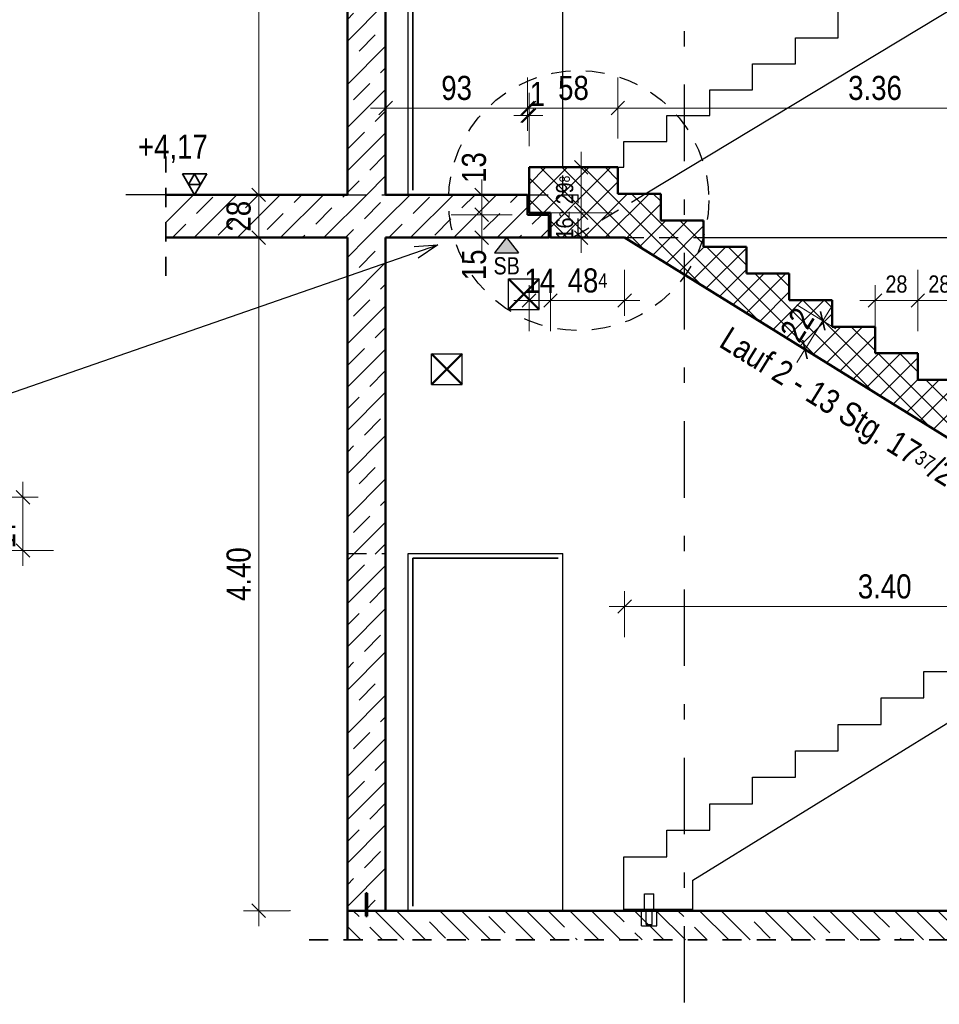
# Model space of a CAD drawing. Header units: millimetres. Extents: x 0 to 60.3, y -32.3 to 42.
# Tile 50 of 57: x 33.5 to 39.5, y 26.6 to 33.1. Entities that reach past the tile are written whole.
import ezdxf

# ---------------------------------------------------------------- set-up
doc = ezdxf.new("R2010")
doc.units = ezdxf.units.MM
doc.linetypes.add('DASHDOTX2', pattern=[2, 1, -0.5, 0, -0.5])
doc.linetypes.add('HIDDEN', pattern=[0.375, 0.25, -0.125])
doc.layers.add('Achsen', color=7, linetype='Continuous', lineweight=20)
doc.layers.add('Schraffuren', color=7, linetype='Continuous', lineweight=20)
doc.styles.add('Arial Narrow', font='ARIALN.TTF')
doc.dimstyles.new('Arch_Strakon_dimstyle', dxfattribs={"dimtxt": 15.75, "dimasz": 1, "dimexe": 1.25, "dimexo": 0.0625, "dimgap": 1, "dimtad": 0, "dimdec": 4, "dimzin": 12, "dimdsep": 46, "dimtxsty": 'Arial Narrow', "dimblk": 'Arrowhead_Tick', "dimsah": 1, "dimcen": 0, "dimse1": 1, "dimse2": 1, "dimclrd": 6, "dimclrt": 2, "dimazin": 0, "dimtfac": 1, "dimtdec": 4, "dimtmove": 0, "dimatfit": 3, "dimldrblk": 'NONE', "dimfxl": 1, "dimtvp": 1, "dimtolj": 1, "dimtzin": 0, "dimlwd": 13, "dimarcsym": 2})
pattern_1 = [(45, (0, 0), (-0.14142136, 0.14142136), [0.15, -0.1]), (45, (-0.07071, 0.07071), (-0.14142136, 0.14142136), [])]

# ---------------------------------------------------------------- blocks, each defined once
blk = doc.blocks.new('Arrowhead_Tick')
at = {"color": 0, "linetype": 'Continuous', "lineweight": -2}
for p, q in [((0, 20), (0, -10)), ((-1, 0), (0, 0)), ((10, 0), (0, 0))]:
    blk.add_line(p, q, dxfattribs=at)
at = {"color": 2, "linetype": 'Continuous', "lineweight": 35}
blk.add_line((4.42, 4.42), (-4.42, -4.42), dxfattribs=at)
blk = doc.blocks.new('*D66')
at = {"color": 6, "linetype": 'Continuous', "lineweight": 13}
blk.add_line((35.8931, 32.5088), (36.8003, 32.5088), dxfattribs=at)
at = {"layer": 'Defpoints', "color": 0}
for p in [(36.8103, 32.5088), (35.8831, 31.9415), (36.8103, 31.9415)]:
    blk.add_point(p, dxfattribs=at)
at = {"color": 6, "lineweight": 13, "xscale": 0.01, "yscale": 0.01, "zscale": 0.01}
blk.add_blockref('Arrowhead_Tick', (36.8103, 32.5088), dxfattribs=at)
at = {"color": 6, "lineweight": 13, "xscale": 0.01, "yscale": 0.01, "zscale": 0.01, "rotation": 180}
blk.add_blockref('Arrowhead_Tick', (35.8831, 32.5088), dxfattribs=at)
at = {"color": 2, "lineweight": 35, "insert": (36.3467, 32.6392), "char_height": 0.1575, "attachment_point": 5, "style": 'Arial Narrow'}
blk.add_mtext('\\A1;93', dxfattribs=at)
blk = doc.blocks.new('_None')
blk = doc.blocks.new('*D67')
at = {"color": 6, "linetype": 'Continuous', "lineweight": 13}
for p, q in [((36.8003, 32.4588), (36.7903, 32.4588)), ((36.8103, 32.4588), (36.8203, 32.4588)), ((36.8303, 32.4588), (36.8403, 32.4588))]:
    blk.add_line(p, q, dxfattribs=at)
at = {"layer": 'Defpoints', "color": 0}
for p in [(36.8203, 32.4588), (36.8203, 32.1215), (36.8103, 31.9415)]:
    blk.add_point(p, dxfattribs=at)
at = {"color": 6, "lineweight": 13, "xscale": 0.01, "yscale": 0.01, "zscale": 0.01}
blk.add_blockref('Arrowhead_Tick', (36.8103, 32.4588), dxfattribs=at)
at = {"color": 6, "lineweight": 13, "xscale": 0.01, "yscale": 0.01, "zscale": 0.01, "rotation": 180}
blk.add_blockref('Arrowhead_Tick', (36.8203, 32.4588), dxfattribs=at)
at = {"color": 2, "lineweight": 35, "insert": (36.8741, 32.6008), "char_height": 0.1575, "attachment_point": 5, "style": 'Arial Narrow'}
blk.add_mtext('\\A1;1', dxfattribs=at)
blk = doc.blocks.new('*D68')
at = {"color": 6, "linetype": 'Continuous', "lineweight": 13}
blk.add_line((36.8303, 32.5088), (37.3903, 32.5088), dxfattribs=at)
at = {"layer": 'Defpoints', "color": 0}
for p in [(37.4003, 32.5088), (36.8203, 32.1215), (37.4003, 32.1215)]:
    blk.add_point(p, dxfattribs=at)
at = {"color": 6, "lineweight": 13, "xscale": 0.01, "yscale": 0.01, "zscale": 0.01}
blk.add_blockref('Arrowhead_Tick', (37.4003, 32.5088), dxfattribs=at)
at = {"color": 6, "lineweight": 13, "xscale": 0.01, "yscale": 0.01, "zscale": 0.01, "rotation": 180}
blk.add_blockref('Arrowhead_Tick', (36.8203, 32.5088), dxfattribs=at)
at = {"color": 2, "lineweight": 35, "insert": (37.1103, 32.6392), "char_height": 0.1575, "attachment_point": 5, "style": 'Arial Narrow'}
blk.add_mtext('\\A1;58', dxfattribs=at)
blk = doc.blocks.new('*D72')
at = {"color": 6, "linetype": 'Continuous', "lineweight": 13}
blk.add_line((38.6279, 30.9392), (38.7333, 31.1092), dxfattribs=at)
at = {"layer": 'Defpoints', "color": 0}
for p in [(37.4445, 31.6615), (38.7386, 31.1177), (38.8003, 31.0794)]:
    blk.add_point(p, dxfattribs=at)
at = {"color": 6, "lineweight": 13, "xscale": 0.01, "yscale": 0.01, "zscale": 0.01}
for p, rotation in [((38.7386, 31.1177), 58.18744521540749), ((38.6226, 30.9307), 238.1874452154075)]:
    blk.add_blockref('Arrowhead_Tick', p, dxfattribs=dict(at, rotation=rotation))
at = {"color": 2, "lineweight": 35, "insert": (38.5709, 31.0922), "char_height": 0.1575, "attachment_point": 5, "rotation": 58.18745, "style": 'Arial Narrow'}
blk.add_mtext('\\A1;22', dxfattribs=at)
blk = doc.blocks.new('*D85')
at = {"color": 6, "linetype": 'Continuous', "lineweight": 13}
blk.add_line((35.0537, 27.2715), (35.0537, 31.6515), dxfattribs=at)
at = {"layer": 'Defpoints', "color": 0}
for p in [(34.4481, 31.6615), (35.0537, 31.6615), (35.2581, 27.2615)]:
    blk.add_point(p, dxfattribs=at)
at = {"color": 6, "lineweight": 13, "xscale": 0.01, "yscale": 0.01, "zscale": 0.01}
for p, rotation in [((35.0537, 31.6615), 90), ((35.0537, 27.2615), 270)]:
    blk.add_blockref('Arrowhead_Tick', p, dxfattribs=dict(at, rotation=rotation))
at = {"color": 2, "lineweight": 35, "insert": (34.9233, 29.4615), "char_height": 0.1575, "attachment_point": 5, "rotation": 90, "style": 'Arial Narrow'}
blk.add_mtext('\\A1;4.40', dxfattribs=at)
blk = doc.blocks.new('*D86')
at = {"color": 6, "linetype": 'Continuous', "lineweight": 13}
blk.add_line((35.0537, 31.6715), (35.0537, 31.9315), dxfattribs=at)
at = {"layer": 'Defpoints', "color": 0}
for p in [(34.4481, 31.9415), (35.0537, 31.9415), (34.4481, 31.6615)]:
    blk.add_point(p, dxfattribs=at)
at = {"color": 6, "lineweight": 13, "xscale": 0.01, "yscale": 0.01, "zscale": 0.01}
for p, rotation in [((35.0537, 31.9415), 90), ((35.0537, 31.6615), 270)]:
    blk.add_blockref('Arrowhead_Tick', p, dxfattribs=dict(at, rotation=rotation))
at = {"color": 2, "lineweight": 35, "insert": (34.9233, 31.8015), "char_height": 0.1575, "attachment_point": 5, "rotation": 90, "style": 'Arial Narrow'}
blk.add_mtext('\\A1;28', dxfattribs=at)
blk = doc.blocks.new('*D87')
at = {"color": 6, "linetype": 'Continuous', "lineweight": 13}
blk.add_line((35.0537, 31.9515), (35.0537, 34.9315), dxfattribs=at)
at = {"layer": 'Defpoints', "color": 0}
for p in [(34.4481, 34.9415), (35.0537, 34.9415), (34.4481, 31.9415)]:
    blk.add_point(p, dxfattribs=at)
at = {"color": 6, "lineweight": 13, "xscale": 0.01, "yscale": 0.01, "zscale": 0.01}
for p, rotation in [((35.0537, 34.9415), 90), ((35.0537, 31.9415), 270)]:
    blk.add_blockref('Arrowhead_Tick', p, dxfattribs=dict(at, rotation=rotation))
at = {"color": 2, "lineweight": 35, "insert": (34.9233, 33.4415), "char_height": 0.1575, "attachment_point": 5, "rotation": 90, "style": 'Arial Narrow'}
blk.add_mtext('\\A1;3.00', dxfattribs=at)
blk = doc.blocks.new('*D91')
at = {"color": 6, "linetype": 'Continuous', "lineweight": 13}
blk.add_line((36.5108, 31.6715), (36.5108, 31.8015), dxfattribs=at)
at = {"layer": 'Defpoints', "color": 0}
for p in [(36.5108, 31.8115), (36.8103, 31.8115), (35.8831, 31.6615)]:
    blk.add_point(p, dxfattribs=at)
at = {"color": 6, "lineweight": 13, "xscale": 0.01, "yscale": 0.01, "zscale": 0.01}
for p, rotation in [((36.5108, 31.8115), 90), ((36.5108, 31.6615), 270)]:
    blk.add_blockref('Arrowhead_Tick', p, dxfattribs=dict(at, rotation=rotation))
at = {"color": 2, "lineweight": 35, "insert": (36.4608, 31.4835), "char_height": 0.1575, "attachment_point": 5, "rotation": 90, "style": 'Arial Narrow'}
blk.add_mtext('\\A1;15', dxfattribs=at)
blk = doc.blocks.new('*D92')
at = {"color": 6, "linetype": 'Continuous', "lineweight": 13}
blk.add_line((36.5108, 31.8215), (36.5108, 31.9315), dxfattribs=at)
at = {"layer": 'Defpoints', "color": 0}
for p in [(36.5108, 31.9415), (36.8103, 31.9415), (36.8103, 31.8115)]:
    blk.add_point(p, dxfattribs=at)
at = {"color": 6, "lineweight": 13, "xscale": 0.01, "yscale": 0.01, "zscale": 0.01}
for p, rotation in [((36.5108, 31.9415), 90), ((36.5108, 31.8115), 270)]:
    blk.add_blockref('Arrowhead_Tick', p, dxfattribs=dict(at, rotation=rotation))
at = {"color": 2, "lineweight": 35, "insert": (36.4608, 32.1195), "char_height": 0.1575, "attachment_point": 5, "rotation": 90, "style": 'Arial Narrow'}
blk.add_mtext('\\A1;13', dxfattribs=at)
blk = doc.blocks.new('*D194')
at = {"color": 6, "linetype": 'Continuous', "lineweight": 13}
blk.add_line((36.8303, 31.25), (36.9503, 31.25), dxfattribs=at)
at = {"layer": 'Defpoints', "color": 0}
for p in [(36.8203, 31.8235), (36.9603, 31.6615), (36.9603, 31.25)]:
    blk.add_point(p, dxfattribs=at)
at = {"color": 6, "lineweight": 13, "xscale": 0.01, "yscale": 0.01, "zscale": 0.01}
blk.add_blockref('Arrowhead_Tick', (36.9603, 31.25), dxfattribs=at)
at = {"color": 6, "lineweight": 13, "xscale": 0.01, "yscale": 0.01, "zscale": 0.01, "rotation": 180}
blk.add_blockref('Arrowhead_Tick', (36.8203, 31.25), dxfattribs=at)
at = {"color": 2, "lineweight": 35, "insert": (36.8903, 31.3791), "char_height": 0.1575, "attachment_point": 5, "style": 'Arial Narrow'}
blk.add_mtext('\\A1;14', dxfattribs=at)
blk = doc.blocks.new('*D195')
at = {"color": 6, "linetype": 'Continuous', "lineweight": 13}
blk.add_line((36.9703, 31.25), (37.4345, 31.25), dxfattribs=at)
at = {"layer": 'Defpoints', "color": 0}
for p in [(36.9603, 31.6615), (37.4445, 31.6615), (37.4445, 31.25)]:
    blk.add_point(p, dxfattribs=at)
at = {"color": 6, "lineweight": 13, "xscale": 0.01, "yscale": 0.01, "zscale": 0.01}
blk.add_blockref('Arrowhead_Tick', (37.4445, 31.25), dxfattribs=at)
at = {"color": 6, "lineweight": 13, "xscale": 0.01, "yscale": 0.01, "zscale": 0.01, "rotation": 180}
blk.add_blockref('Arrowhead_Tick', (36.9603, 31.25), dxfattribs=at)
at = {"color": 2, "lineweight": 35, "insert": (37.2024, 31.3804), "char_height": 0.1575, "attachment_point": 5, "style": 'Arial Narrow'}
blk.add_mtext('\\A1;48{\\A1;\\H.6x;\\S4;}', dxfattribs=at)
blk = doc.blocks.new('*D202')
at = {"color": 6, "linetype": 'Continuous', "lineweight": 13}
blk.add_line((37.4103, 32.5088), (40.7503, 32.5088), dxfattribs=at)
at = {"layer": 'Defpoints', "color": 0}
for p in [(40.7603, 32.5088), (37.4003, 32.1215), (40.7603, 30.0372)]:
    blk.add_point(p, dxfattribs=at)
at = {"color": 6, "lineweight": 13, "xscale": 0.01, "yscale": 0.01, "zscale": 0.01}
blk.add_blockref('Arrowhead_Tick', (40.7603, 32.5088), dxfattribs=at)
at = {"color": 6, "lineweight": 13, "xscale": 0.01, "yscale": 0.01, "zscale": 0.01, "rotation": 180.0000000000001}
blk.add_blockref('Arrowhead_Tick', (37.4003, 32.5088), dxfattribs=at)
at = {"color": 2, "lineweight": 35, "insert": (39.0803, 32.6392), "char_height": 0.1575, "attachment_point": 5, "style": 'Arial Narrow'}
blk.add_mtext('\\A1;3.36', dxfattribs=at)
blk = doc.blocks.new('*D214')
at = {"color": 6, "linetype": 'Continuous', "lineweight": 13}
blk.add_line((37.1609, 31.6715), (37.1609, 31.8135), dxfattribs=at)
at = {"layer": 'Defpoints', "color": 0}
for p in [(36.9603, 31.8235), (37.1609, 31.8235), (36.9603, 31.6615)]:
    blk.add_point(p, dxfattribs=at)
at = {"color": 6, "lineweight": 13, "xscale": 0.01, "yscale": 0.01, "zscale": 0.01}
for p, rotation in [((37.1609, 31.8235), 90), ((37.1609, 31.6615), 270)]:
    blk.add_blockref('Arrowhead_Tick', p, dxfattribs=dict(at, rotation=rotation))
at = {"color": 3, "lineweight": 35, "insert": (37.0534, 31.7425), "char_height": 0.1125, "attachment_point": 5, "rotation": 90, "style": 'Arial Narrow'}
blk.add_mtext('\\A1;16{\\A1;\\H.6x;\\S2;}', dxfattribs=at)
blk = doc.blocks.new('*D215')
at = {"color": 6, "linetype": 'Continuous', "lineweight": 13}
blk.add_line((37.1609, 31.8335), (37.1609, 32.1115), dxfattribs=at)
at = {"layer": 'Defpoints', "color": 0}
for p in [(36.8203, 32.1215), (37.1609, 32.1215), (36.9603, 31.8235)]:
    blk.add_point(p, dxfattribs=at)
at = {"color": 6, "lineweight": 13, "xscale": 0.01, "yscale": 0.01, "zscale": 0.01}
for p, rotation in [((37.1609, 32.1215), 90), ((37.1609, 31.8235), 270)]:
    blk.add_blockref('Arrowhead_Tick', p, dxfattribs=dict(at, rotation=rotation))
at = {"color": 3, "lineweight": 35, "insert": (37.0534, 31.9725), "char_height": 0.1125, "attachment_point": 5, "rotation": 90, "style": 'Arial Narrow'}
blk.add_mtext('\\A1;29{\\A1;\\H.6x;\\S8;}', dxfattribs=at)
blk = doc.blocks.new('*D231')
at = {"color": 6, "linetype": 'Continuous', "lineweight": 13}
blk.add_line((37.4545, 29.25), (40.8327, 29.25), dxfattribs=at)
at = {"layer": 'Defpoints', "color": 0}
for p in [(37.4445, 31.6615), (40.8427, 29.5535), (40.8427, 29.25)]:
    blk.add_point(p, dxfattribs=at)
at = {"color": 6, "lineweight": 13, "xscale": 0.01, "yscale": 0.01, "zscale": 0.01}
blk.add_blockref('Arrowhead_Tick', (40.8427, 29.25), dxfattribs=at)
at = {"color": 6, "lineweight": 13, "xscale": 0.01, "yscale": 0.01, "zscale": 0.01, "rotation": 180}
blk.add_blockref('Arrowhead_Tick', (37.4445, 29.25), dxfattribs=at)
at = {"color": 2, "lineweight": 35, "insert": (39.1436, 29.3804), "char_height": 0.1575, "attachment_point": 5, "style": 'Arial Narrow'}
blk.add_mtext('\\A1;3.40', dxfattribs=at)
blk = doc.blocks.new('*D234')
at = {"color": 6, "linetype": 'Continuous', "lineweight": 13}
blk.add_line((39.0903, 31.25), (39.3503, 31.25), dxfattribs=at)
at = {"layer": 'Defpoints', "color": 0}
for p in [(39.3603, 31.25), (39.0803, 30.9057), (39.3603, 30.9057)]:
    blk.add_point(p, dxfattribs=at)
at = {"color": 6, "lineweight": 13, "xscale": 0.01, "yscale": 0.01, "zscale": 0.01}
blk.add_blockref('Arrowhead_Tick', (39.3603, 31.25), dxfattribs=at)
at = {"color": 6, "lineweight": 13, "xscale": 0.01, "yscale": 0.01, "zscale": 0.01, "rotation": 180}
blk.add_blockref('Arrowhead_Tick', (39.0803, 31.25), dxfattribs=at)
at = {"color": 3, "lineweight": 35, "insert": (39.2203, 31.3574), "char_height": 0.1125, "attachment_point": 5, "style": 'Arial Narrow'}
blk.add_mtext('\\A1;28', dxfattribs=at)
blk = doc.blocks.new('*D235')
at = {"color": 6, "linetype": 'Continuous', "lineweight": 13}
blk.add_line((39.3703, 31.25), (39.6303, 31.25), dxfattribs=at)
at = {"layer": 'Defpoints', "color": 0}
for p in [(39.6403, 31.25), (39.3603, 30.9057), (39.6403, 30.732)]:
    blk.add_point(p, dxfattribs=at)
at = {"color": 6, "lineweight": 13, "xscale": 0.01, "yscale": 0.01, "zscale": 0.01}
blk.add_blockref('Arrowhead_Tick', (39.6403, 31.25), dxfattribs=at)
at = {"color": 6, "lineweight": 13, "xscale": 0.01, "yscale": 0.01, "zscale": 0.01, "rotation": 180}
blk.add_blockref('Arrowhead_Tick', (39.3603, 31.25), dxfattribs=at)
at = {"color": 3, "lineweight": 35, "insert": (39.5003, 31.3574), "char_height": 0.1125, "attachment_point": 5, "style": 'Arial Narrow'}
blk.add_mtext('\\A1;28', dxfattribs=at)
blk = doc.blocks.new('*D241')
at = {"color": 6, "linetype": 'Continuous', "lineweight": 13}
blk.add_line((41.0103, 29.8735), (41.0103, 32.1115), dxfattribs=at)
at = {"layer": 'Defpoints', "color": 0}
for p in [(36.8203, 32.1215), (41.0103, 32.1215), (40.7603, 29.8635)]:
    blk.add_point(p, dxfattribs=at)
at = {"color": 6, "lineweight": 13, "xscale": 0.01, "yscale": 0.01, "zscale": 0.01}
for p, rotation in [((41.0103, 32.1215), 89.99999999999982), ((41.0103, 29.8635), 269.9999999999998)]:
    blk.add_blockref('Arrowhead_Tick', p, dxfattribs=dict(at, rotation=rotation))
at = {"color": 3, "lineweight": 35, "insert": (40.9028, 30.9925), "char_height": 0.1125, "attachment_point": 5, "rotation": 90, "style": 'Arial Narrow'}
blk.add_mtext('\\A1;2.25{\\A1;\\H.6x;\\S8;}', dxfattribs=at)
blk = doc.blocks.new('*D537')
at = {"color": 6, "linetype": 'Continuous', "lineweight": 13}
blk.add_line((33.5138, 29.6266), (33.5138, 29.954), dxfattribs=at)
at = {"layer": 'Defpoints', "color": 0}
for p in [(32.9567, 29.964), (33.5138, 29.964), (32.9567, 29.6166)]:
    blk.add_point(p, dxfattribs=at)
at = {"color": 6, "lineweight": 13, "xscale": 0.01, "yscale": 0.01, "zscale": 0.01}
for p, rotation in [((33.5138, 29.964), 90), ((33.5138, 29.6166), 270)]:
    blk.add_blockref('Arrowhead_Tick', p, dxfattribs=dict(at, rotation=rotation))
at = {"color": 2, "lineweight": 25, "insert": (33.3847, 29.7903), "char_height": 0.1575, "attachment_point": 5, "rotation": 90, "style": 'Arial Narrow'}
blk.add_mtext('\\A1;17{\\A1;\\H.6x;\\S37;}', dxfattribs=at)

msp = doc.modelspace()

# ---------------------------------------------------------------- hatches: boundary and pattern name
at = {"lineweight": 13, "true_color": 0x80ff80}
msp.add_hatch(color=91, dxfattribs=at).paths.add_polyline_path([(36.673005, 31.661516), (36.75125, 31.562984), (36.594759, 31.562984)])
at = {"lineweight": 13}
h = msp.add_hatch(dxfattribs=at)
h.set_pattern_fill('wuB', color=6, scale=0.01, angle=135, style=0, pattern_type=2)
h.set_pattern_definition([(135, (0, 0), (-0.212132, -0.212132), []), (135, (-0.0707, -0.0707), (-0.212132, -0.212132), []), (135, (-0.14142, -0.14142), (-0.212132, -0.212132), [0.15, -0.1])])
h.paths.add_polyline_path([(35.633085, 27.071358), (40.837921, 27.071358), (40.837921, 27.261509), (35.633085, 27.261509)])
at = {"layer": 'Schraffuren', "lineweight": 13}
h = msp.add_hatch(dxfattribs=at)
h.set_pattern_fill('bB', color=6, scale=0.01, angle=45, style=0, pattern_type=2)
h.set_pattern_definition(pattern_1)
h.paths.add_polyline_path([(35.633082, 31.941516), (35.883082, 31.941516), (35.883082, 34.941516), (35.633082, 34.941516)])
h = msp.add_hatch(dxfattribs=at)
h.set_pattern_fill('FT', color=6, scale=0.01, angle=45, style=0, pattern_type=2)
h.set_pattern_definition([(45, (0, 0), (-0.07071068, 0.07071068), []), (135, (0, 0), (-0.07071068, -0.07071068), [])])
h.paths.add_polyline_path([(41.520322, 29.715516), (41.660322, 29.715516), (41.660322, 29.863516), (40.760322, 29.863516), (40.760322, 30.037208), (40.480322, 30.037208), (40.480322, 30.2109), (40.200322, 30.2109), (40.200322, 30.384593), (39.920322, 30.384593), (39.920322, 30.558285), (39.640322, 30.558285), (39.640322, 30.731977), (39.360322, 30.731977), (39.360322, 30.90567), (39.080322, 30.90567), (39.080322, 31.079362), (38.800322, 31.079362), (38.800322, 31.253054), (38.520322, 31.253054), (38.520322, 31.426747), (38.240322, 31.426747), (38.240322, 31.600439), (37.960322, 31.600439), (37.960322, 31.774131), (37.680322, 31.774131), (37.680322, 31.947824), (37.400322, 31.947824), (37.400322, 32.121516), (36.820322, 32.121516), (36.820322, 31.823516), (36.960322, 31.823516), (36.960322, 31.661516), (37.444519, 31.661516), (40.842712, 29.553516), (41.520322, 29.553516)])
h = msp.add_hatch(dxfattribs=at)
h.set_pattern_fill('bB', color=6, scale=0.01, angle=45, style=0, pattern_type=2)
h.set_pattern_definition(pattern_1)
h.paths.add_polyline_path([(34.448056, 31.661516), (35.883085, 31.661516), (35.883082, 31.941516), (34.448056, 31.941516)])
h = msp.add_hatch(dxfattribs=at)
h.set_pattern_fill('bB', color=6, scale=0.01, angle=45, style=0, pattern_type=2)
h.set_pattern_definition(pattern_1)
h.paths.add_polyline_path([(35.883085, 31.661516), (36.950322, 31.661516), (36.950322, 31.811516), (36.810322, 31.811516), (36.810322, 31.941516), (35.883082, 31.941516)])
h = msp.add_hatch(dxfattribs=at)
h.set_pattern_fill('bB', color=6, scale=0.01, angle=45, style=0, pattern_type=2)
h.set_pattern_definition(pattern_1)
h.paths.add_polyline_path([(35.883085, 27.261509), (35.883085, 31.661516), (35.633085, 31.661516), (35.633085, 27.261509)])
at = {"layer": 'Schraffuren', "lineweight": 13, "true_color": 0xff0000}
msp.add_hatch(color=1, dxfattribs=at).paths.add_polyline_path([(35.753082, 27.226509), (35.763082, 27.226509), (35.763082, 27.376509), (35.753082, 27.376509)])

# ---------------------------------------------------------------- linework, layer by layer
at = {"color": 4, "linetype": 'Continuous', "lineweight": 50}
for p, q in [((35.633082, 31.941516), (35.633082, 34.941516)), ((35.883082, 31.941516), (35.883082, 34.941516)), ((36.820322, 32.121516), (37.400322, 32.121516)), ((36.820322, 31.823516), (36.820322, 32.121516)), ((37.400322, 31.947824), (37.400322, 32.121516)), ((34.448056, 31.941516), (35.633082, 31.941516)), ((35.883082, 31.941516), (36.810322, 31.941516)), ((36.810322, 31.811516), (36.810322, 31.941516)), ((37.400322, 31.947824), (37.680322, 31.947824)), ((37.680322, 31.774131), (37.680322, 31.947824)), ((36.810322, 31.811516), (36.950322, 31.811516)), ((36.820322, 31.823516), (36.960322, 31.823516)), ((36.950322, 31.661516), (36.950322, 31.811516)), ((36.960322, 31.661516), (36.960322, 31.823516)), ((37.680322, 31.774131), (37.960322, 31.774131)), ((37.960322, 31.600439), (37.960322, 31.774131)), ((34.448056, 31.661516), (35.633085, 31.661516)), ((35.633085, 27.261509), (35.633085, 31.661516)), ((35.883085, 31.661516), (36.950322, 31.661516)), ((35.883085, 27.261509), (35.883085, 31.661516)), ((36.960322, 31.661516), (37.444519, 31.661516)), ((37.444519, 31.661516), (40.842712, 29.553516)), ((37.960322, 31.600439), (38.240322, 31.600439)), ((38.240322, 31.426747), (38.240322, 31.600439)), ((38.240322, 31.426747), (38.520322, 31.426747)), ((38.520322, 31.253054), (38.520322, 31.426747)), ((38.520322, 31.253054), (38.800322, 31.253054)), ((38.800322, 31.079362), (38.800322, 31.253054)), ((38.800322, 31.079362), (39.080322, 31.079362)), ((39.080322, 30.90567), (39.080322, 31.079362)), ((39.080322, 30.90567), (39.360322, 30.90567)), ((39.360322, 30.731977), (39.360322, 30.90567)), ((39.360322, 30.731977), (39.640322, 30.731977)), ((35.753082, 27.376509), (35.763082, 27.376509)), ((35.753082, 27.226509), (35.753082, 27.376509)), ((35.763082, 27.226509), (35.763082, 27.376509)), ((35.633085, 27.261509), (35.883085, 27.261509)), ((35.633085, 27.071358), (35.633085, 27.261509)), ((35.883085, 27.261509), (40.837921, 27.261509)), ((35.753082, 27.226509), (35.763082, 27.226509))]:
    msp.add_line(p, q, dxfattribs=at)
at = {"color": 2, "linetype": 'HIDDEN', "lineweight": 35, "ltscale": 0.5}
for p, q in [((34.448056, 31.411516), (34.448056, 32.191516)), ((35.383085, 27.071358), (41.087921, 27.071358))]:
    msp.add_line(p, q, dxfattribs=at)
at = {"color": 3, "linetype": 'HIDDEN', "lineweight": 25, "ltscale": 0.5}
for p, q in [((37.040712, 31.941516), (37.040712, 32.121542)), ((35.633082, 31.941516), (35.883082, 31.941516)), ((36.820322, 31.941516), (37.140423, 31.941516)), ((37.103936, 31.661542), (37.578249, 31.947824)), ((37.140423, 31.661516), (37.140423, 31.941516)), ((36.820322, 31.823542), (36.960322, 31.823542)), ((36.960322, 31.823516), (36.960322, 31.823542)), ((36.960322, 31.661542), (37.103936, 31.661542)), ((37.444519, 31.661516), (37.960322, 31.661516)), ((35.633085, 29.596509), (35.883085, 29.596509)), ((37.575322, 27.37151), (37.577606, 27.37151)), ((37.575322, 27.27151), (37.575322, 27.37151)), ((37.577606, 27.37151), (37.584109, 27.37151)), ((37.584109, 27.37151), (37.593842, 27.37151)), ((37.593842, 27.37151), (37.605322, 27.37151)), ((37.605322, 27.37151), (37.616803, 27.37151)), ((37.616803, 27.37151), (37.626536, 27.37151)), ((37.626536, 27.37151), (37.633039, 27.37151)), ((37.633039, 27.37151), (37.635322, 27.37151)), ((37.635322, 27.27151), (37.635322, 27.37151)), ((37.555322, 27.16151), (37.555322, 27.261509)), ((37.585322, 27.26151), (37.585322, 27.27151)), ((37.585322, 27.17151), (37.585322, 27.261509)), ((37.625322, 27.26151), (37.625322, 27.27151)), ((37.625322, 27.17151), (37.625322, 27.261509)), ((37.655322, 27.16151), (37.655322, 27.261509)), ((37.585322, 27.17151), (37.586845, 27.17151)), ((37.586845, 27.17151), (37.59118, 27.17151)), ((37.59118, 27.17151), (37.597669, 27.17151)), ((37.597669, 27.17151), (37.605322, 27.17151)), ((37.605322, 27.17151), (37.612976, 27.17151)), ((37.612976, 27.17151), (37.619464, 27.17151)), ((37.619464, 27.17151), (37.6238, 27.17151)), ((37.6238, 27.17151), (37.625322, 27.17151)), ((37.555322, 27.16151), (37.655322, 27.16151))]:
    msp.add_line(p, q, dxfattribs=at)
at = {"color": 2, "linetype": 'Continuous', "lineweight": 35}
for p, q in [((34.635017, 31.941516), (34.556267, 32.077911)), ((34.556267, 32.077911), (34.713767, 32.077911)), ((34.595642, 32.009713), (34.635017, 32.077911)), ((34.713767, 32.077911), (34.635017, 31.941516)), ((34.635017, 32.077911), (34.674392, 32.009713)), ((34.674392, 32.009713), (34.595642, 32.009713))]:
    msp.add_line(p, q, dxfattribs=at)
at = {"color": 3, "linetype": 'Continuous', "lineweight": 25}
for p, q in [((34.713767, 31.941516), (34.184567, 31.941516)), ((33.355477, 30.617688), (36.224947, 31.615098)), ((36.070066, 31.603814), (36.224947, 31.615098)), ((36.224947, 31.615098), (36.096459, 31.527885)), ((36.673005, 31.661516), (36.594759, 31.562984)), ((36.673005, 31.661516), (36.75125, 31.562984)), ((36.594759, 31.562984), (36.75125, 31.562984))]:
    msp.add_line(p, q, dxfattribs=at)
at = {"color": 3, "linetype": 'HIDDEN', "lineweight": 25, "ltscale": 0.5}
msp.add_circle((37.144523, 31.903499), 0.85, dxfattribs=at)
at = {"color": 9, "linetype": 'Continuous', "lineweight": 0}
for centre in [(34.448056, 31.661542), (35.258085, 27.261509)]:
    msp.add_circle(centre, 0.00111, dxfattribs=at)
at = {"layer": 'Achsen', "color": 3, "linetype": 'DASHDOTX2', "lineweight": 25, "ltscale": 0.5}
msp.add_line((37.833034, 39.261429), (37.833034, 26.649597), dxfattribs=at)
at = {"layer": 'Achsen', "color": 3, "linetype": 'Continuous', "lineweight": 25}
for p, q in [((36.030712, 31.941516), (36.030712, 34.276516)), ((37.040712, 32.121542), (37.040712, 34.276516)), ((37.578249, 31.947824), (41.272413, 34.177516)), ((38.840322, 32.966542), (38.840322, 33.135542)), ((38.560322, 32.966542), (38.840322, 32.966542)), ((38.560322, 32.797542), (38.560322, 32.966542)), ((38.280322, 32.797542), (38.560322, 32.797542)), ((38.280322, 32.628542), (38.280322, 32.797542)), ((38.000322, 32.628542), (38.280322, 32.628542)), ((38.000322, 32.459542), (38.000322, 32.628542)), ((37.720322, 32.459542), (38.000322, 32.459542)), ((37.720322, 32.290542), (37.720322, 32.459542)), ((37.440322, 32.290542), (37.720322, 32.290542)), ((37.440322, 32.121542), (37.440322, 32.290542)), ((36.820322, 32.121542), (37.440322, 32.121542)), ((36.820322, 32.121516), (36.820322, 32.121542)), ((36.810322, 31.941516), (36.820322, 31.941516)), ((36.950322, 31.661516), (36.960322, 31.661516)), ((37.960322, 31.661516), (42.710323, 31.661516)), ((36.685865, 31.39151), (36.885865, 31.39151)), ((36.685865, 31.19151), (36.685865, 31.39151)), ((36.885865, 31.19151), (36.885865, 31.39151)), ((36.685865, 31.19151), (36.885865, 31.19151)), ((36.182364, 30.90151), (36.382364, 30.90151)), ((36.182364, 30.70151), (36.182364, 30.90151)), ((36.382364, 30.70151), (36.382364, 30.90151)), ((36.182364, 30.70151), (36.382364, 30.70151)), ((36.030312, 29.59651), (37.040312, 29.59651)), ((36.030312, 27.26151), (36.030312, 29.59651)), ((37.040312, 27.26151), (37.040312, 29.59651)), ((37.890322, 27.46094), (41.27714, 29.55351)), ((39.400322, 28.82551), (39.680322, 28.82551)), ((39.400322, 28.65251), (39.400322, 28.82551)), ((39.120322, 28.65251), (39.400322, 28.65251)), ((39.120322, 28.47951), (39.120322, 28.65251)), ((38.840322, 28.47951), (39.120322, 28.47951)), ((38.840322, 28.30651), (38.840322, 28.47951)), ((38.560322, 28.30651), (38.840322, 28.30651)), ((38.560322, 28.13351), (38.560322, 28.30651)), ((38.280322, 28.13351), (38.560322, 28.13351)), ((38.280322, 27.96051), (38.280322, 28.13351)), ((38.000322, 27.96051), (38.280322, 27.96051)), ((38.000322, 27.78751), (38.000322, 27.96051)), ((37.720322, 27.78751), (38.000322, 27.78751)), ((37.720322, 27.61451), (37.720322, 27.78751)), ((37.440322, 27.61451), (37.720322, 27.61451)), ((37.440322, 27.27151), (37.440322, 27.61451)), ((37.890322, 27.27151), (37.890322, 27.46094)), ((35.883085, 27.26151), (36.030312, 27.26151)), ((37.040312, 27.26151), (37.440322, 27.26151)), ((37.440322, 27.27151), (37.890322, 27.27151)), ((37.440322, 27.26151), (37.440322, 27.27151)), ((37.440322, 27.26151), (37.890322, 27.26151)), ((37.585322, 27.261509), (37.585322, 27.26151)), ((37.625322, 27.261509), (37.625322, 27.26151)), ((37.890322, 27.26151), (37.890322, 27.27151)), ((37.890322, 27.26151), (42.710322, 27.26151))]:
    msp.add_line(p, q, dxfattribs=at)
at = {"layer": 'Achsen', "color": 2, "linetype": 'Continuous', "lineweight": 35}
for p, q in [((36.060712, 31.971516), (36.060712, 34.246516)), ((36.060312, 29.56651), (37.010312, 29.56651)), ((36.060312, 27.29151), (36.060312, 29.56651))]:
    msp.add_line(p, q, dxfattribs=at)
at = {"layer": 'Achsen', "color": 4, "linetype": 'Continuous', "lineweight": 50}
for p, q in [((36.885865, 31.19151), (36.685865, 31.39151)), ((36.785865, 31.29151), (36.885865, 31.39151)), ((36.685865, 31.19151), (36.785865, 31.29151)), ((36.382364, 30.70151), (36.182364, 30.90151)), ((36.282364, 30.80151), (36.382364, 30.90151)), ((36.182364, 30.70151), (36.282364, 30.80151))]:
    msp.add_line(p, q, dxfattribs=at)

# ---------------------------------------------------------------- texts
at = {"color": 3, "lineweight": 25, "style": 'Arial Narrow'}
msp.add_text('SB', height=0.1125, dxfattribs=at).set_placement((36.587855, 31.42106))
at = {"color": 4, "lineweight": 50, "style": 'Arial Narrow'}
msp.add_text('Kopfpunkt Lauf 2   M. 1:25', height=0.225, dxfattribs=at).set_placement((30.383478, 31.217101))
at = {"color": 2, "lineweight": 35, "insert": (34.214492, 32.335266), "char_height": 0.1575, "attachment_point": 1, "line_spacing_factor": 0.9, "style": 'Arial Narrow'}
msp.add_mtext(' +4,17', dxfattribs=at)
at = {"color": 2, "lineweight": 35, "insert": (38.027666, 30.912763), "char_height": 0.1575, "attachment_point": 7, "rotation": 328.187, "line_spacing_factor": 0.9, "style": 'Arial Narrow'}
msp.add_mtext('Lauf 2 - 13 Stg. 17{\\A1;\\H.6x;\\S37;}/28', dxfattribs=at)

# ---------------------------------------------------------------- dimensions: what is measured, and where the dimension line sits
at = {"lineweight": 35}
for base, p1, p2, angle, text, override, picture, middle in [((35.053717, 34.941516), (34.448056, 31.941516), (34.448056, 34.941516), 90, '3.00', {"dimscale": 0.01, "dimtxt": 15.75, "dimasz": 1, "dimgap": 5, "dimtad": 1, "dimjust": 0, "dimtih": 0, "dimtoh": 0, "dimdec": 2, "dimdsep": 46, "dimtxsty": 'Arial Narrow', "dimclrd": 6, "dimclrt": 2, "dimtix": 1, "dimtofl": 255, "dimtmove": 0, "dimatfit": 2, "dimfxl": 0, "dimfxlon": 0, "dimtvp": 31.746032, "dimlwd": 13}, '*D87', (35.053717, 33.441516)), ((40.760322, 32.508822), (37.400322, 32.121516), (40.760322, 30.037208), 0, '3.36', {"dimscale": 0.01, "dimtxt": 15.75, "dimasz": 1, "dimgap": 5, "dimtad": 1, "dimjust": 0, "dimtih": 0, "dimtoh": 0, "dimdec": 5, "dimdsep": 46, "dimtxsty": 'Arial Narrow', "dimclrd": 6, "dimclrt": 2, "dimtix": 1, "dimtofl": 255, "dimtmove": 0, "dimatfit": 2, "dimfxl": 0, "dimfxlon": 0, "dimtvp": 31.746032, "dimlwd": 13}, '*D202', (39.080322, 32.508822)), ((36.510808, 31.941516), (36.810322, 31.811516), (36.810322, 31.941516), 90, '13', {"dimscale": 0.01, "dimtxt": 15.75, "dimasz": 1, "dimgap": 5, "dimtad": 1, "dimjust": 4, "dimtih": 0, "dimtoh": 0, "dimdec": 2, "dimdsep": 46, "dimtxsty": 'Arial Narrow', "dimclrd": 6, "dimclrt": 2, "dimtix": 0, "dimtofl": 255, "dimtmove": 2, "dimatfit": 2, "dimfxl": 0, "dimfxlon": 0, "dimtvp": 31.746032, "dimlwd": 13}, '*D92', (36.460808, 32.119491)), ((37.160858, 32.121542), (36.960322, 31.823542), (36.820322, 32.121542), 90, '29{\\A1;\\H.6x;\\S8;}', {"dimscale": 0.01, "dimtxt": 11.25, "dimasz": 1, "dimgap": 5, "dimtad": 1, "dimjust": 0, "dimtih": 0, "dimtoh": 0, "dimdec": 4, "dimdsep": 46, "dimtxsty": 'Arial Narrow', "dimclrd": 6, "dimclrt": 3, "dimtix": 1, "dimtofl": 255, "dimtmove": 0, "dimatfit": 2, "dimfxl": 0, "dimfxlon": 0, "dimtvp": 44.444444, "dimlwd": 13}, '*D215', (37.160858, 31.972542)), ((41.010261, 32.121516), (40.760322, 29.863516), (36.820322, 32.121516), 90, '2.25{\\A1;\\H.6x;\\S8;}', {"dimscale": 0.01, "dimtxt": 11.25, "dimasz": 1, "dimgap": 5, "dimtad": 1, "dimjust": 0, "dimtih": 0, "dimtoh": 0, "dimdec": 3, "dimdsep": 46, "dimtxsty": 'Arial Narrow', "dimclrd": 6, "dimclrt": 3, "dimtix": 1, "dimtofl": 255, "dimtmove": 0, "dimatfit": 2, "dimfxl": 0, "dimfxlon": 0, "dimtvp": 44.444444, "dimlwd": 13}, '*D241', (41.010261, 30.992516)), ((35.053717, 31.941516), (34.448056, 31.661542), (34.448056, 31.941516), 90, '28', {"dimscale": 0.01, "dimtxt": 15.75, "dimasz": 1, "dimgap": 5, "dimtad": 1, "dimjust": 0, "dimtih": 0, "dimtoh": 0, "dimdec": 2, "dimdsep": 46, "dimtxsty": 'Arial Narrow', "dimclrd": 6, "dimclrt": 2, "dimtix": 1, "dimtofl": 255, "dimtmove": 0, "dimatfit": 2, "dimfxl": 0, "dimfxlon": 0, "dimtvp": 31.746032, "dimlwd": 13}, '*D86', (35.053717, 31.801529)), ((37.160858, 31.823542), (36.960322, 31.661516), (36.960322, 31.823542), 90, '16{\\A1;\\H.6x;\\S2;}', {"dimscale": 0.01, "dimtxt": 11.25, "dimasz": 1, "dimgap": 5, "dimtad": 1, "dimjust": 0, "dimtih": 0, "dimtoh": 0, "dimdec": 4, "dimdsep": 46, "dimtxsty": 'Arial Narrow', "dimclrd": 6, "dimclrt": 3, "dimtix": 1, "dimtofl": 255, "dimtmove": 0, "dimatfit": 2, "dimfxl": 0, "dimfxlon": 0, "dimtvp": 44.444444, "dimlwd": 13}, '*D214', (37.160858, 31.742529)), ((36.510808, 31.811516), (35.883085, 31.661516), (36.810322, 31.811516), 90, '15', {"dimscale": 0.01, "dimtxt": 15.75, "dimasz": 1, "dimgap": 5, "dimtad": 1, "dimjust": 0, "dimtih": 0, "dimtoh": 0, "dimdec": 2, "dimdsep": 46, "dimtxsty": 'Arial Narrow', "dimclrd": 6, "dimclrt": 2, "dimtix": 0, "dimtofl": 255, "dimtmove": 2, "dimatfit": 2, "dimfxl": 0, "dimfxlon": 0, "dimtvp": 31.746032, "dimlwd": 13}, '*D91', (36.460808, 31.483541)), ((35.053717, 31.661542), (35.258085, 27.261509), (34.448056, 31.661542), 90, '4.40', {"dimscale": 0.01, "dimtxt": 15.75, "dimasz": 1, "dimgap": 5, "dimtad": 1, "dimjust": 0, "dimtih": 0, "dimtoh": 0, "dimdec": 2, "dimdsep": 46, "dimtxsty": 'Arial Narrow', "dimclrd": 6, "dimclrt": 2, "dimtix": 1, "dimtofl": 255, "dimtmove": 0, "dimatfit": 2, "dimfxl": 0, "dimfxlon": 0, "dimtvp": 31.746032, "dimlwd": 13}, '*D85', (35.053717, 29.461525)), ((38.738596, 31.117653), (37.444519, 31.661516), (38.800322, 31.079362), 58.1874452, '22', {"dimscale": 0.01, "dimtxt": 15.75, "dimasz": 1, "dimgap": 5, "dimtad": 1, "dimjust": 0, "dimtih": 0, "dimtoh": 0, "dimdec": 2, "dimdsep": 46, "dimtxsty": 'Arial Narrow', "dimclrd": 6, "dimclrt": 2, "dimtix": 1, "dimtofl": 255, "dimtmove": 0, "dimatfit": 2, "dimfxl": 0, "dimfxlon": 0, "dimtvp": 31.746032, "dimlwd": 13}, '*D72', (38.68061, 31.024177))]:
    dim = msp.add_linear_dim(base=base, p1=p1, p2=p2, angle=angle, text=text, dimstyle='Arch_Strakon_dimstyle', override=override, dxfattribs=at)
    dim.commit()
    dim.dimension.update_dxf_attribs({"geometry": picture, "text_midpoint": middle, "dimtype": 160})
for base, p1, p2, text, override, picture, middle in [((36.810322, 32.508822), (35.883082, 31.941516), (36.810322, 31.941516), '93', {"dimscale": 0.01, "dimtxt": 15.75, "dimasz": 1, "dimgap": 5, "dimtad": 1, "dimjust": 0, "dimtih": 0, "dimtoh": 0, "dimdec": 2, "dimdsep": 46, "dimtxsty": 'Arial Narrow', "dimclrd": 6, "dimclrt": 2, "dimtix": 1, "dimtofl": 255, "dimtmove": 0, "dimatfit": 2, "dimfxl": 0, "dimfxlon": 0, "dimtvp": 31.746032, "dimlwd": 13}, '*D66', (36.346702, 32.508822)), ((37.400322, 32.508822), (36.820322, 32.121516), (37.400322, 32.121516), '58', {"dimscale": 0.01, "dimtxt": 15.75, "dimasz": 1, "dimgap": 5, "dimtad": 1, "dimjust": 0, "dimtih": 0, "dimtoh": 0, "dimdec": 2, "dimdsep": 46, "dimtxsty": 'Arial Narrow', "dimclrd": 6, "dimclrt": 2, "dimtix": 1, "dimtofl": 255, "dimtmove": 0, "dimatfit": 2, "dimfxl": 0, "dimfxlon": 0, "dimtvp": 31.746032, "dimlwd": 13}, '*D68', (37.110322, 32.508822)), ((36.820322, 32.458822), (36.810322, 31.941516), (36.820322, 32.121516), '1', {"dimscale": 0.01, "dimtxt": 15.75, "dimasz": 1, "dimgap": 5, "dimtad": 0, "dimjust": 0, "dimtih": 0, "dimtoh": 0, "dimdec": 2, "dimdsep": 46, "dimtxsty": 'Arial Narrow', "dimclrd": 6, "dimclrt": 2, "dimtix": 0, "dimtofl": 255, "dimtmove": 2, "dimatfit": 2, "dimfxl": 0, "dimfxlon": 0, "dimtvp": 31.746032, "dimlwd": 13}, '*D67', (36.874129, 32.600788)), ((36.960322, 31.25), (36.820322, 31.823542), (36.960322, 31.661516), '14', {"dimscale": 0.01, "dimtxt": 15.75, "dimasz": 1, "dimgap": 5, "dimtad": 1, "dimjust": 0, "dimtih": 0, "dimtoh": 0, "dimdec": 2, "dimdsep": 46, "dimtxsty": 'Arial Narrow', "dimclrd": 6, "dimclrt": 2, "dimtix": 1, "dimtofl": 255, "dimtmove": 0, "dimatfit": 2, "dimfxl": 0, "dimfxlon": 0, "dimtvp": 31.746032, "dimlwd": 13}, '*D194', (36.890322, 31.25)), ((37.444519, 31.25), (36.960322, 31.661516), (37.444519, 31.661516), '48{\\A1;\\H.6x;\\S4;}', {"dimscale": 0.01, "dimtxt": 15.75, "dimasz": 1, "dimgap": 5, "dimtad": 1, "dimjust": 0, "dimtih": 0, "dimtoh": 0, "dimdec": 3, "dimdsep": 46, "dimtxsty": 'Arial Narrow', "dimclrd": 6, "dimclrt": 2, "dimtix": 1, "dimtofl": 255, "dimtmove": 0, "dimatfit": 2, "dimfxl": 0, "dimfxlon": 0, "dimtvp": 31.746032, "dimlwd": 13}, '*D195', (37.20242, 31.25)), ((40.842712, 29.25), (37.444519, 31.661516), (40.842712, 29.553516), '3.40', {"dimscale": 0.01, "dimtxt": 15.75, "dimasz": 1, "dimgap": 5, "dimtad": 1, "dimjust": 0, "dimtih": 0, "dimtoh": 0, "dimdec": 5, "dimdsep": 46, "dimtxsty": 'Arial Narrow', "dimclrd": 6, "dimclrt": 2, "dimtix": 1, "dimtofl": 255, "dimtmove": 0, "dimatfit": 2, "dimfxl": 0, "dimfxlon": 0, "dimtvp": 31.746032, "dimlwd": 13}, '*D231', (39.143615, 29.25)), ((39.360322, 31.25), (39.080322, 30.90567), (39.360322, 30.90567), '28', {"dimscale": 0.01, "dimtxt": 11.25, "dimasz": 1, "dimgap": 5, "dimtad": 1, "dimjust": 0, "dimtih": 0, "dimtoh": 0, "dimdec": 5, "dimdsep": 46, "dimtxsty": 'Arial Narrow', "dimclrd": 6, "dimclrt": 3, "dimtix": 1, "dimtofl": 255, "dimtmove": 0, "dimatfit": 2, "dimfxl": 0, "dimfxlon": 0, "dimtvp": 44.444444, "dimlwd": 13}, '*D234', (39.220322, 31.25)), ((39.640322, 31.25), (39.360322, 30.90567), (39.640322, 30.731977), '28', {"dimscale": 0.01, "dimtxt": 11.25, "dimasz": 1, "dimgap": 5, "dimtad": 1, "dimjust": 0, "dimtih": 0, "dimtoh": 0, "dimdec": 5, "dimdsep": 46, "dimtxsty": 'Arial Narrow', "dimclrd": 6, "dimclrt": 3, "dimtix": 1, "dimtofl": 255, "dimtmove": 0, "dimatfit": 2, "dimfxl": 0, "dimfxlon": 0, "dimtvp": 44.444444, "dimlwd": 13}, '*D235', (39.500322, 31.25))]:
    dim = msp.add_linear_dim(base=base, p1=p1, p2=p2, text=text, dimstyle='Arch_Strakon_dimstyle', override=override, dxfattribs=at)
    dim.commit()
    dim.dimension.update_dxf_attribs({"geometry": picture, "text_midpoint": middle, "dimtype": 160})
at = {"lineweight": 25}
dim = msp.add_linear_dim(base=(33.513803, 29.963992), p1=(32.956677, 29.616607), p2=(32.956677, 29.963992), angle=90, text='17{\\A1;\\H.6x;\\S37;}', dimstyle='Arch_Strakon_dimstyle', override={"dimscale": 0.01, "dimtxt": 15.75, "dimasz": 1, "dimgap": 5, "dimtad": 1, "dimjust": 0, "dimtih": 0, "dimtoh": 0, "dimdec": 4, "dimdsep": 46, "dimtxsty": 'Arial Narrow', "dimclrd": 6, "dimclrt": 2, "dimtix": 1, "dimtofl": 255, "dimtmove": 0, "dimatfit": 2, "dimfxl": 0, "dimfxlon": 0, "dimtvp": 31.746032, "dimlwd": 13}, dxfattribs=at)
dim.commit()
dim.dimension.update_dxf_attribs({"geometry": '*D537', "text_midpoint": (33.513803, 29.790299), "dimtype": 160})

doc.saveas('drawing.dxf')
